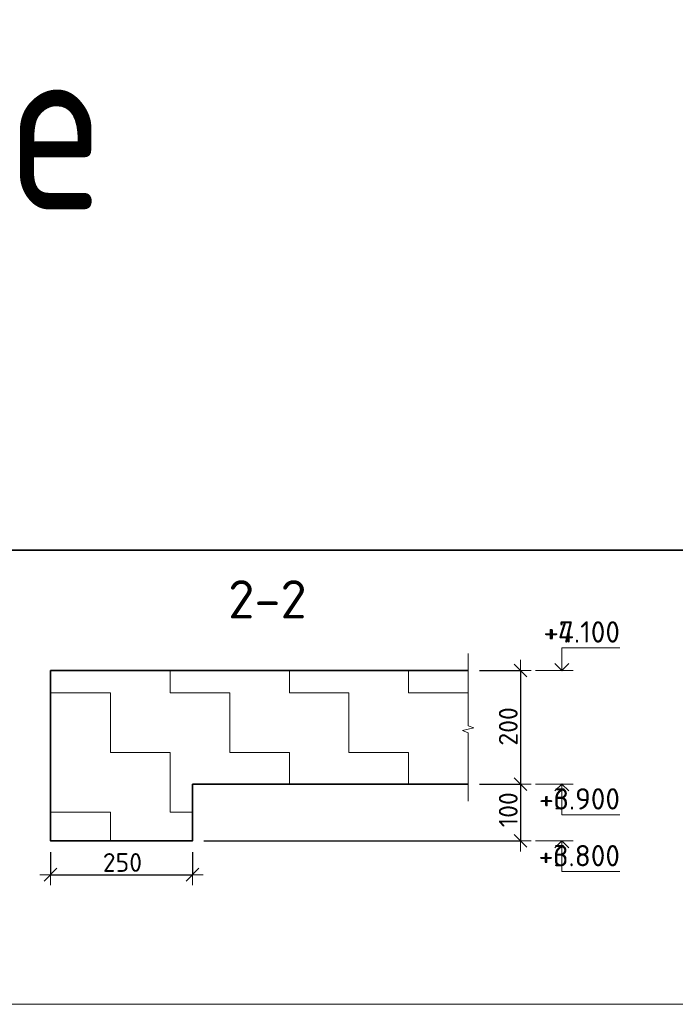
# Model space of a CAD drawing. Header units: metres. Extents: x -38 to 97, y -15 to 21.
# Tile 107 of 111: x 73.02 to 74.18, y 12.47 to 14.21. Entities that reach past the tile are written whole.
import ezdxf

# ---------------------------------------------------------------- set-up
doc = ezdxf.new("R2010")
doc.units = ezdxf.units.M
doc.header["$PDMODE"] = 65
doc.layers.add('XR$4$Размерная линия_ общее', color=7, linetype='Continuous', lineweight=13)
doc.layers.add('XR$6$Размерная линия_ общее', color=7, linetype='Continuous', lineweight=13)
doc.styles.add('ISOCPEUR', font='txt')
doc.dimstyles.new('DIMSTYLE_10', dxfattribs={"dimtxt": 0.033, "dimasz": 0.0375, "dimexe": 0, "dimexo": 0, "dimgap": 0.0165, "dimtad": 2, "dimdec": 0, "dimlfac": 1000, "dimrnd": 1, "dimzin": 12, "dimdsep": 46, "dimtxsty": 'ISOCPEUR', "dimblk1": 'ALL_ML_STRICH', "dimblk2": 'ALL_ML_STRICH', "dimsah": 1, "dimcen": 0, "dimclrd": 7, "dimclre": 256, "dimclrt": 7, "dimadec": 0, "dimazin": 0, "dimtfac": 1, "dimtdec": 0, "dimtix": 1, "dimtmove": 2, "dimatfit": 3, "dimfxl": 0, "dimtzin": 0, "dimlwd": 0, "dimlwe": -3, "dimarcsym": 0})
pattern_1 = [(0, (0.21, 0.21), (0.105, 0.105), [0.105, -0.105]), (90, (0.21, 0.21), (-0.105, 0.105), [0.105, -0.105])]

# ---------------------------------------------------------------- blocks, each defined once
blk = doc.blocks.new('ЭЛЕМЕНТ_УЗОРА_3')
at = {"color": 7, "linetype": 'Continuous', "lineweight": 13, "transparency": 33554687}
blk.add_line((73.8149, 12.8295), (73.8149, 12.8295), dxfattribs=at)
blk.add_lwpolyline([(73.8149, 13.0895), (73.8149, 12.9623), (73.8249, 12.9587), (73.8049, 12.9538), (73.8149, 12.9496), (73.8149, 12.8295)], dxfattribs=at)
blk = doc.blocks.new('СЛОЖНЫЙ_ОБЪЕКТ_3')
at = {"color": 7, "linetype": 'Continuous', "lineweight": 13, "transparency": 33554687}
blk.add_line((74.0002, 13.0595), (73.9336, 13.0595), dxfattribs=at)
blk.add_lwpolyline([(73.9802, 13.0595), (73.9802, 13.0995), (74.0826, 13.0995)], dxfattribs=at)
at = {"color": 7, "linetype": 'Continuous', "lineweight": 35, "transparency": 33554687}
blk.add_lwpolyline([(73.9681, 13.0716), (73.9802, 13.0595), (73.9923, 13.0716)], dxfattribs=at)
blk = doc.blocks.new('СЛОЖНЫЙ_ОБЪЕКТ_4')
at = {"color": 7, "linetype": 'Continuous', "lineweight": 13, "transparency": 33554687}
blk.add_line((74.0002, 12.8595), (73.9336, 12.8595), dxfattribs=at)
at = {"color": 7, "linetype": 'Continuous', "lineweight": 35, "transparency": 33554687}
blk.add_lwpolyline([(73.9681, 12.8474), (73.9802, 12.8595), (73.9923, 12.8474)], dxfattribs=at)
at = {"color": 7, "linetype": 'Continuous', "lineweight": 13, "transparency": 33554687}
blk.add_lwpolyline([(73.9802, 12.8595), (73.9802, 12.8055), (74.0826, 12.8055)], dxfattribs=at)
blk = doc.blocks.new('ALL_ML_STRICH')
at = {"color": 0, "linetype": 'ByBlock', "lineweight": -2}
for p, q in [((0, -0.5), (0, 0.5)), ((-1, 0), (0.5, 0)), ((-0.3, -0.3), (0.3, 0.3))]:
    blk.add_line(p, q, dxfattribs=at)
blk = doc.blocks.new('*D135')
at = {"layer": 'DEFPOINTS', "color": 7, "linetype": 'Continuous', "lineweight": 13, "transparency": 33554687}
for p in [(73.8149, 13.0595), (73.9073, 13.0595), (73.8149, 12.8595)]:
    blk.add_point(p, dxfattribs=at)
at = {"layer": 'XR$4$Размерная линия_ общее', "color": 253, "linetype": 'Continuous', "lineweight": -2, "true_color": 0xa0a0a0, "transparency": 33554687}
for p, q in [((73.8349, 13.0595), (73.9073, 13.0595)), ((73.8349, 12.8595), (73.9073, 12.8595))]:
    blk.add_line(p, q, dxfattribs=at)
at = {"layer": 'XR$4$Размерная линия_ общее', "color": 7, "linetype": 'Continuous', "lineweight": -2, "transparency": 33554687}
blk.add_line((73.9073, 13.0595), (73.9073, 12.8595), dxfattribs=at)
at = {"layer": 'XR$4$Размерная линия_ общее', "color": 7, "linetype": 'Continuous', "lineweight": 13, "transparency": 33554687, "xscale": 0.0375, "yscale": 0.0375, "zscale": 0.0375}
for p, rotation in [((73.9073, 13.0595), 90), ((73.9073, 12.8595), 270)]:
    blk.add_blockref('ALL_ML_STRICH', p, dxfattribs=dict(at, rotation=rotation))
at = {"layer": 'XR$4$Размерная линия_ общее', "color": 7, "linetype": 'Continuous', "lineweight": 13, "transparency": 33554687, "insert": (73.8858, 12.9611), "char_height": 0.033, "width": 0.099, "attachment_point": 5, "rotation": 90, "style": 'ISOCPEUR'}
blk.add_mtext('\\A1;{200}', dxfattribs=at)
blk = doc.blocks.new('*D136')
at = {"layer": 'DEFPOINTS', "color": 7, "linetype": 'Continuous', "lineweight": 13, "transparency": 33554687}
for p in [(73.8149, 12.8595), (73.9073, 12.8595), (73.3294, 12.7595)]:
    blk.add_point(p, dxfattribs=at)
at = {"layer": 'XR$4$Размерная линия_ общее', "color": 253, "linetype": 'Continuous', "lineweight": -2, "true_color": 0xa0a0a0, "transparency": 33554687}
for p, q in [((73.8349, 12.8595), (73.9073, 12.8595)), ((73.3494, 12.7595), (73.9073, 12.7595))]:
    blk.add_line(p, q, dxfattribs=at)
at = {"layer": 'XR$4$Размерная линия_ общее', "color": 7, "linetype": 'Continuous', "lineweight": -2, "transparency": 33554687}
blk.add_line((73.9073, 12.8595), (73.9073, 12.7595), dxfattribs=at)
at = {"layer": 'XR$4$Размерная линия_ общее', "color": 7, "linetype": 'Continuous', "lineweight": 13, "transparency": 33554687, "xscale": 0.0375, "yscale": 0.0375, "zscale": 0.0375}
for p, rotation in [((73.9073, 12.8595), 90), ((73.9073, 12.7595), 270)]:
    blk.add_blockref('ALL_ML_STRICH', p, dxfattribs=dict(at, rotation=rotation))
at = {"layer": 'XR$4$Размерная линия_ общее', "color": 7, "linetype": 'Continuous', "lineweight": 13, "transparency": 33554687, "insert": (73.8858, 12.8144), "char_height": 0.033, "width": 0.099, "attachment_point": 5, "rotation": 90, "style": 'ISOCPEUR'}
blk.add_mtext('\\A1;{100}', dxfattribs=at)
blk = doc.blocks.new('СЛОЖНЫЙ_ОБЪЕКТ_5')
at = {"color": 7, "linetype": 'Continuous', "lineweight": 13, "transparency": 33554687}
blk.add_line((74.0002, 12.7595), (73.9336, 12.7595), dxfattribs=at)
at = {"color": 7, "linetype": 'Continuous', "lineweight": 35, "transparency": 33554687}
blk.add_lwpolyline([(73.9681, 12.7474), (73.9802, 12.7595), (73.9923, 12.7474)], dxfattribs=at)
at = {"color": 7, "linetype": 'Continuous', "lineweight": 13, "transparency": 33554687}
blk.add_lwpolyline([(73.9802, 12.7595), (73.9802, 12.7055), (74.0826, 12.7055)], dxfattribs=at)
blk = doc.blocks.new('*D138')
at = {"layer": 'DEFPOINTS', "color": 7, "linetype": 'Continuous', "lineweight": 13, "transparency": 33554687}
for p in [(73.0794, 12.7595), (73.3294, 12.7595), (73.0794, 12.7)]:
    blk.add_point(p, dxfattribs=at)
at = {"layer": 'XR$4$Размерная линия_ общее', "color": 253, "linetype": 'Continuous', "lineweight": -2, "true_color": 0xa0a0a0, "transparency": 33554687}
for p, q in [((73.0794, 12.7395), (73.0794, 12.7)), ((73.3294, 12.7395), (73.3294, 12.7))]:
    blk.add_line(p, q, dxfattribs=at)
at = {"layer": 'XR$4$Размерная линия_ общее', "color": 7, "linetype": 'Continuous', "lineweight": -2, "transparency": 33554687}
blk.add_line((73.0794, 12.7), (73.3294, 12.7), dxfattribs=at)
at = {"layer": 'XR$4$Размерная линия_ общее', "color": 7, "linetype": 'Continuous', "lineweight": 13, "transparency": 33554687, "xscale": 0.0375, "yscale": 0.0375, "zscale": 0.0375, "rotation": 180}
blk.add_blockref('ALL_ML_STRICH', (73.0794, 12.7), dxfattribs=at)
at = {"layer": 'XR$4$Размерная линия_ общее', "color": 7, "linetype": 'Continuous', "lineweight": 13, "transparency": 33554687, "xscale": 0.0375, "yscale": 0.0375, "zscale": 0.0375}
blk.add_blockref('ALL_ML_STRICH', (73.3294, 12.7), dxfattribs=at)
at = {"layer": 'XR$4$Размерная линия_ общее', "color": 7, "linetype": 'Continuous', "lineweight": 13, "transparency": 33554687, "insert": (73.206, 12.7215), "char_height": 0.033, "width": 0.099, "attachment_point": 5, "style": 'ISOCPEUR'}
blk.add_mtext('\\A1;{250}', dxfattribs=at)
blk = doc.blocks.new('ЭЛЕМЕНТ_УЗОРА_17')
at = {"color": 7, "linetype": 'Continuous', "lineweight": 13, "transparency": 33554687}
blk.add_line((73.8149, 12.8295), (73.8149, 12.8295), dxfattribs=at)
blk.add_lwpolyline([(73.8149, 13.0895), (73.8149, 12.9623), (73.8249, 12.9587), (73.8049, 12.9538), (73.8149, 12.9496), (73.8149, 12.8295)], dxfattribs=at)
blk = doc.blocks.new('СЛОЖНЫЙ_ОБЪЕКТ_58')
at = {"color": 7, "linetype": 'Continuous', "lineweight": 13, "transparency": 33554687}
blk.add_line((74.0002, 13.0595), (73.9336, 13.0595), dxfattribs=at)
blk.add_lwpolyline([(73.9802, 13.0595), (73.9802, 13.0995), (74.0826, 13.0995)], dxfattribs=at)
at = {"color": 7, "linetype": 'Continuous', "lineweight": 35, "transparency": 33554687}
blk.add_lwpolyline([(73.9681, 13.0716), (73.9802, 13.0595), (73.9923, 13.0716)], dxfattribs=at)
blk = doc.blocks.new('СЛОЖНЫЙ_ОБЪЕКТ_59')
at = {"color": 7, "linetype": 'Continuous', "lineweight": 13, "transparency": 33554687}
blk.add_line((74.0002, 12.8595), (73.9336, 12.8595), dxfattribs=at)
at = {"color": 7, "linetype": 'Continuous', "lineweight": 35, "transparency": 33554687}
blk.add_lwpolyline([(73.9681, 12.8474), (73.9802, 12.8595), (73.9923, 12.8474)], dxfattribs=at)
at = {"color": 7, "linetype": 'Continuous', "lineweight": 13, "transparency": 33554687}
blk.add_lwpolyline([(73.9802, 12.8595), (73.9802, 12.8055), (74.0826, 12.8055)], dxfattribs=at)
blk = doc.blocks.new('*D452')
at = {"layer": 'DEFPOINTS', "color": 7, "linetype": 'Continuous', "lineweight": 13, "transparency": 33554687}
for p in [(73.8149, 13.0595), (73.9073, 13.0595), (73.8149, 12.8595)]:
    blk.add_point(p, dxfattribs=at)
at = {"layer": 'XR$6$Размерная линия_ общее', "color": 253, "linetype": 'Continuous', "lineweight": -2, "true_color": 0xa0a0a0, "transparency": 33554687}
for p, q in [((73.8349, 13.0595), (73.9073, 13.0595)), ((73.8349, 12.8595), (73.9073, 12.8595))]:
    blk.add_line(p, q, dxfattribs=at)
at = {"layer": 'XR$6$Размерная линия_ общее', "color": 7, "linetype": 'Continuous', "lineweight": -2, "transparency": 33554687}
blk.add_line((73.9073, 13.0595), (73.9073, 12.8595), dxfattribs=at)
at = {"layer": 'XR$6$Размерная линия_ общее', "color": 7, "linetype": 'Continuous', "lineweight": 13, "transparency": 33554687, "xscale": 0.0375, "yscale": 0.0375, "zscale": 0.0375}
for p, rotation in [((73.9073, 13.0595), 90), ((73.9073, 12.8595), 270)]:
    blk.add_blockref('ALL_ML_STRICH', p, dxfattribs=dict(at, rotation=rotation))
at = {"layer": 'XR$6$Размерная линия_ общее', "color": 7, "linetype": 'Continuous', "lineweight": 13, "transparency": 33554687, "insert": (73.8858, 12.9611), "char_height": 0.033, "width": 0.099, "attachment_point": 5, "rotation": 90, "style": 'ISOCPEUR'}
blk.add_mtext('\\A1;{200}', dxfattribs=at)
blk = doc.blocks.new('*D453')
at = {"layer": 'DEFPOINTS', "color": 7, "linetype": 'Continuous', "lineweight": 13, "transparency": 33554687}
for p in [(73.8149, 12.8595), (73.9073, 12.8595), (73.3294, 12.7595)]:
    blk.add_point(p, dxfattribs=at)
at = {"layer": 'XR$6$Размерная линия_ общее', "color": 253, "linetype": 'Continuous', "lineweight": -2, "true_color": 0xa0a0a0, "transparency": 33554687}
for p, q in [((73.8349, 12.8595), (73.9073, 12.8595)), ((73.3494, 12.7595), (73.9073, 12.7595))]:
    blk.add_line(p, q, dxfattribs=at)
at = {"layer": 'XR$6$Размерная линия_ общее', "color": 7, "linetype": 'Continuous', "lineweight": -2, "transparency": 33554687}
blk.add_line((73.9073, 12.8595), (73.9073, 12.7595), dxfattribs=at)
at = {"layer": 'XR$6$Размерная линия_ общее', "color": 7, "linetype": 'Continuous', "lineweight": 13, "transparency": 33554687, "xscale": 0.0375, "yscale": 0.0375, "zscale": 0.0375}
for p, rotation in [((73.9073, 12.8595), 90), ((73.9073, 12.7595), 270)]:
    blk.add_blockref('ALL_ML_STRICH', p, dxfattribs=dict(at, rotation=rotation))
at = {"layer": 'XR$6$Размерная линия_ общее', "color": 7, "linetype": 'Continuous', "lineweight": 13, "transparency": 33554687, "insert": (73.8858, 12.8144), "char_height": 0.033, "width": 0.099, "attachment_point": 5, "rotation": 90, "style": 'ISOCPEUR'}
blk.add_mtext('\\A1;{100}', dxfattribs=at)
blk = doc.blocks.new('СЛОЖНЫЙ_ОБЪЕКТ_60')
at = {"color": 7, "linetype": 'Continuous', "lineweight": 13, "transparency": 33554687}
blk.add_line((74.0002, 12.7595), (73.9336, 12.7595), dxfattribs=at)
at = {"color": 7, "linetype": 'Continuous', "lineweight": 35, "transparency": 33554687}
blk.add_lwpolyline([(73.9681, 12.7474), (73.9802, 12.7595), (73.9923, 12.7474)], dxfattribs=at)
at = {"color": 7, "linetype": 'Continuous', "lineweight": 13, "transparency": 33554687}
blk.add_lwpolyline([(73.9802, 12.7595), (73.9802, 12.7055), (74.0826, 12.7055)], dxfattribs=at)
blk = doc.blocks.new('*D455')
at = {"layer": 'DEFPOINTS', "color": 7, "linetype": 'Continuous', "lineweight": 13, "transparency": 33554687}
for p in [(73.0794, 12.7595), (73.3294, 12.7595), (73.0794, 12.7)]:
    blk.add_point(p, dxfattribs=at)
at = {"layer": 'XR$6$Размерная линия_ общее', "color": 253, "linetype": 'Continuous', "lineweight": -2, "true_color": 0xa0a0a0, "transparency": 33554687}
for p, q in [((73.0794, 12.7395), (73.0794, 12.7)), ((73.3294, 12.7395), (73.3294, 12.7))]:
    blk.add_line(p, q, dxfattribs=at)
at = {"layer": 'XR$6$Размерная линия_ общее', "color": 7, "linetype": 'Continuous', "lineweight": -2, "transparency": 33554687}
blk.add_line((73.0794, 12.7), (73.3294, 12.7), dxfattribs=at)
at = {"layer": 'XR$6$Размерная линия_ общее', "color": 7, "linetype": 'Continuous', "lineweight": 13, "transparency": 33554687, "xscale": 0.0375, "yscale": 0.0375, "zscale": 0.0375, "rotation": 180}
blk.add_blockref('ALL_ML_STRICH', (73.0794, 12.7), dxfattribs=at)
at = {"layer": 'XR$6$Размерная линия_ общее', "color": 7, "linetype": 'Continuous', "lineweight": 13, "transparency": 33554687, "xscale": 0.0375, "yscale": 0.0375, "zscale": 0.0375}
blk.add_blockref('ALL_ML_STRICH', (73.3294, 12.7), dxfattribs=at)
at = {"layer": 'XR$6$Размерная линия_ общее', "color": 7, "linetype": 'Continuous', "lineweight": 13, "transparency": 33554687, "insert": (73.206, 12.7215), "char_height": 0.033, "width": 0.099, "attachment_point": 5, "style": 'ISOCPEUR'}
blk.add_mtext('\\A1;{250}', dxfattribs=at)

msp = doc.modelspace()

# ---------------------------------------------------------------- hatches: boundary and pattern name
at = {"linetype": 'Continuous', "lineweight": 13, "transparency": 33554687}
h = msp.add_hatch(dxfattribs=at)
h.set_pattern_fill('____', scale=0.105, style=0, pattern_type=2)
h.set_pattern_definition(pattern_1)
h.paths.add_polyline_path([(73.8149, 13.0595), (73.0794, 13.0595), (73.0794, 12.7595), (73.3294, 12.7595), (73.3294, 12.8595), (73.8149, 12.8595)], flags=0)
h = msp.add_hatch(dxfattribs=at)
h.set_pattern_fill('____', scale=0.105, style=0, pattern_type=2)
h.set_pattern_definition(pattern_1)
h.paths.add_polyline_path([(73.8149, 13.0595), (73.0794, 13.0595), (73.0794, 12.7595), (73.3294, 12.7595), (73.3294, 12.8595), (73.8149, 12.8595)], flags=0)

# ---------------------------------------------------------------- linework, layer by layer
at = {"color": 7, "linetype": 'Continuous', "lineweight": 35, "transparency": 33554687}
for p, q in [((86.4198, 13.2717), (67.9198, 13.2717)), ((86.4198, 13.2717), (67.9198, 13.2717)), ((73.3294, 12.8595), (73.8149, 12.8595)), ((73.3294, 12.8595), (73.8149, 12.8595))]:
    msp.add_line(p, q, dxfattribs=at)
at = {"color": 7, "linetype": 'Continuous', "lineweight": 13, "transparency": 33554687}
msp.add_line((86.4198, 12.4717), (67.9198, 12.4717), dxfattribs=at)
msp.add_line((86.4198, 12.4717), (67.9198, 12.4717), dxfattribs=at)
at = {"color": 7, "linetype": 'Continuous', "lineweight": 35, "transparency": 33554687}
for points in [[(73.8149, 13.0595), (73.0794, 13.0595), (73.0794, 12.8595)], [(73.8149, 13.0595), (73.0794, 13.0595), (73.0794, 12.8595)], [(73.0794, 12.8595), (73.0794, 12.7595), (73.3294, 12.7595), (73.3294, 12.8595)], [(73.0794, 12.8595), (73.0794, 12.7595), (73.3294, 12.7595), (73.3294, 12.8595)]]:
    msp.add_lwpolyline(points, dxfattribs=at)

# ---------------------------------------------------------------- block references
for name in ['СЛОЖНЫЙ_ОБЪЕКТ_3', 'СЛОЖНЫЙ_ОБЪЕКТ_58', 'СЛОЖНЫЙ_ОБЪЕКТ_4', 'СЛОЖНЫЙ_ОБЪЕКТ_59', 'СЛОЖНЫЙ_ОБЪЕКТ_5', 'СЛОЖНЫЙ_ОБЪЕКТ_60']:
    msp.add_blockref(name, (0, 0), dxfattribs=at)
at = {"color": 7, "linetype": 'Continuous', "lineweight": 13, "transparency": 33554687}
for name in ['ЭЛЕМЕНТ_УЗОРА_3', 'ЭЛЕМЕНТ_УЗОРА_17']:
    msp.add_blockref(name, (0, 0), dxfattribs=at)

# ---------------------------------------------------------------- texts
at = {"color": 7, "linetype": 'Continuous', "lineweight": 35, "transparency": 33554687, "insert": (71.3355, 13.8717), "char_height": 0.3, "width": 1.999529, "attachment_point": 7, "style": 'ISOCPEUR'}
msp.add_mtext('\\W0.78;Обозначение', dxfattribs=at)
msp.add_mtext('\\W0.78;Обозначение', dxfattribs=at)
at = {"color": 7, "linetype": 'Continuous', "lineweight": 50, "transparency": 33554687, "insert": (73.4615, 13.1849), "char_height": 0.0675, "width": 0.172565, "attachment_point": 5, "style": 'ISOCPEUR'}
msp.add_mtext('\\A1;{\\fISOCPEUR|i0|b0;\\H0.067500;\\W1.000000;\\C7;2-2}\\P', dxfattribs=at)
msp.add_mtext('\\A1;{\\fISOCPEUR|i0|b0;\\H0.067500;\\W1.000000;\\C7;2-2}\\P', dxfattribs=at)
at = {"color": 7, "linetype": 'Continuous', "lineweight": 13, "transparency": 33554687, "char_height": 0.0375, "attachment_point": 9, "style": 'ISOCPEUR'}
for s, insert, width in [('\\A1;{\\fISOCPEUR|i0|b0;\\H0.037500;\\W1.000000;\\C7;+4.100}\\P', (74.0826, 13.1087), 0.155671), ('\\A1;{\\fISOCPEUR|i0|b0;\\H0.037500;\\W1.000000;\\C7;+7.100}\\P', (74.0826, 13.1087), 0.151875), ('\\A1;{\\fISOCPEUR|i0|b0;\\H0.037500;\\W1.000000;\\C7;+3.900}\\P', (74.0826, 12.8147), 0.160312), ('\\A1;{\\fISOCPEUR|i0|b0;\\H0.037500;\\W1.000000;\\C7;+6.900}\\P', (74.0826, 12.8147), 0.160312), ('\\A1;{\\fISOCPEUR|i0|b0;\\H0.037500;\\W1.000000;\\C7;+3.800}\\P', (74.0826, 12.7147), 0.160312), ('\\A1;{\\fISOCPEUR|i0|b0;\\H0.037500;\\W1.000000;\\C7;+6.800}\\P', (74.0826, 12.7147), 0.160312)]:
    msp.add_mtext(s, dxfattribs=dict(at, insert=insert, width=width))

# ---------------------------------------------------------------- dimensions: what is measured, and where the dimension line sits
at = {"layer": 'XR$4$Размерная линия_ общее', "color": 7, "linetype": 'Continuous', "lineweight": 13, "transparency": 33554687}
for base, p1, p2, picture, middle in [((73.9073, 12.8595), (73.8349, 13.0595), (73.8349, 12.8595), '*D135', (73.8858, 12.9611)), ((73.9073, 12.7595), (73.8349, 12.8595), (73.3494, 12.7595), '*D136', (73.8858, 12.8144))]:
    dim = msp.add_linear_dim(base=base, p1=p1, p2=p2, angle=270, dimstyle='DIMSTYLE_10', override={"dimpost": '<>', "dimclrd": 7, "dimclre": 253, "dimclrt": 7, "dimlwd": 0, "dimlwe": 65533}, dxfattribs=at)
    dim.commit()
    dim.dimension.update_dxf_attribs({"geometry": picture, "text_midpoint": middle, "dimtype": 160})
dim = msp.add_linear_dim(base=(73.3294, 12.7), p1=(73.0794, 12.7395), p2=(73.3294, 12.7395), dimstyle='DIMSTYLE_10', override={"dimpost": '<>', "dimclrd": 7, "dimclre": 253, "dimclrt": 7, "dimlwd": 0, "dimlwe": 65533}, dxfattribs=at)
dim.commit()
dim.dimension.update_dxf_attribs({"geometry": '*D138', "text_midpoint": (73.206, 12.7215), "dimtype": 160})
at = {"layer": 'XR$6$Размерная линия_ общее', "color": 7, "linetype": 'Continuous', "lineweight": 13, "transparency": 33554687}
for base, p1, p2, picture, middle in [((73.9073, 12.8595), (73.8349, 13.0595), (73.8349, 12.8595), '*D452', (73.8858, 12.9611)), ((73.9073, 12.7595), (73.8349, 12.8595), (73.3494, 12.7595), '*D453', (73.8858, 12.8144))]:
    dim = msp.add_linear_dim(base=base, p1=p1, p2=p2, angle=270, dimstyle='DIMSTYLE_10', override={"dimpost": '<>', "dimclrd": 7, "dimclre": 253, "dimclrt": 7, "dimlwd": 0, "dimlwe": 65533}, dxfattribs=at)
    dim.commit()
    dim.dimension.update_dxf_attribs({"geometry": picture, "text_midpoint": middle, "dimtype": 160})
dim = msp.add_linear_dim(base=(73.3294, 12.7), p1=(73.0794, 12.7395), p2=(73.3294, 12.7395), dimstyle='DIMSTYLE_10', override={"dimpost": '<>', "dimclrd": 7, "dimclre": 253, "dimclrt": 7, "dimlwd": 0, "dimlwe": 65533}, dxfattribs=at)
dim.commit()
dim.dimension.update_dxf_attribs({"geometry": '*D455', "text_midpoint": (73.206, 12.7215), "dimtype": 160})

doc.saveas('drawing.dxf')
